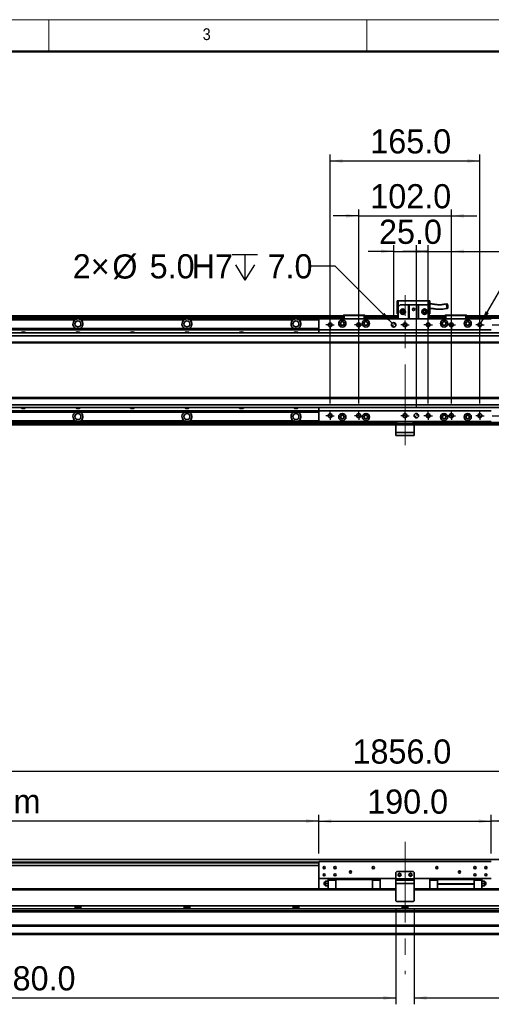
# Model space of a CAD drawing. Header units: millimetres. Extents: x 35 to 2905, y 35 to 2044.
# Tile 3 of 6: x 738 to 1257, y 960 to 2044. Entities that reach past the tile are written whole.
import ezdxf

# ---------------------------------------------------------------- set-up
doc = ezdxf.new("R2010")
doc.units = ezdxf.units.MM
doc.header["$LTSCALE"] = 7
doc.linetypes.add('CENTERX2', pattern=[20.32, 12.7, -2.54, 2.54, -2.54])
doc.layers.add('黑色实线', color=7, linetype='Continuous')
doc.styles.add('SLDTEXTSTYLE1', font='Gothic.ttf', dxfattribs={"width": 0.913})
doc.styles.add('SLDTEXTSTYLE8', font='txt')
doc.dimstyles.new('SLDDIMSTYLE0', dxfattribs={"dimtxt": 26.6, "dimasz": 14, "dimexe": 0, "dimexo": 0.0625, "dimgap": 6.65, "dimtad": 2, "dimdec": 1, "dimrnd": 1e-09, "dimzin": 4, "dimdsep": 46, "dimtxsty": 'SLDTEXTSTYLE8', "dimsah": 1, "dimcen": 0.09, "dimadec": 0, "dimazin": 1, "dimtfac": 1, "dimtdec": 1, "dimtmove": 0, "dimatfit": 0, "dimfxl": 0, "dimfrac": 2, "dimtolj": 1, "dimtzin": 12, "dimarcsym": 0})
doc.dimstyles.new('SLDDIMSTYLE1', dxfattribs={"dimtxt": 26.6, "dimasz": 14, "dimexe": 0, "dimexo": 0.0625, "dimgap": 6.65, "dimtad": 2, "dimdec": 1, "dimrnd": 1e-09, "dimzin": 12, "dimdsep": 46, "dimtxsty": 'SLDTEXTSTYLE8', "dimsah": 1, "dimcen": 0.09, "dimadec": 0, "dimazin": 3, "dimtfac": 1, "dimtdec": 1, "dimtmove": 0, "dimatfit": 0, "dimfxl": 0, "dimfrac": 2, "dimtolj": 1, "dimtzin": 12, "dimarcsym": 0})
doc.dimstyles.new('SLDDIMSTYLE3', dxfattribs={"dimtxt": 26.6, "dimasz": 14, "dimexe": 0, "dimexo": 0.0625, "dimgap": 6.65, "dimtad": 0, "dimtih": 1, "dimtoh": 1, "dimdec": 1, "dimrnd": 1e-09, "dimzin": 4, "dimdsep": 46, "dimtxsty": 'SLDTEXTSTYLE8', "dimsah": 1, "dimcen": 0, "dimadec": 0, "dimazin": 1, "dimtfac": 1, "dimtdec": 1, "dimtofl": 0, "dimtmove": 0, "dimatfit": 3, "dimfxl": 0, "dimfrac": 2, "dimtolj": 1, "dimtzin": 12, "dimarcsym": 0})
doc.dimstyles.new('SLDDIMSTYLE4', dxfattribs={"dimtxt": 26.6, "dimasz": 14, "dimexe": 0, "dimexo": 0.0625, "dimgap": 6.65, "dimtad": 0, "dimtih": 1, "dimtoh": 1, "dimdec": 1, "dimrnd": 1e-09, "dimzin": 12, "dimdsep": 46, "dimtxsty": 'SLDTEXTSTYLE8', "dimsah": 1, "dimcen": 0, "dimadec": 0, "dimazin": 3, "dimtfac": 1, "dimtdec": 1, "dimtofl": 0, "dimtmove": 0, "dimatfit": 3, "dimfxl": 0, "dimfrac": 2, "dimtolj": 1, "dimtzin": 12, "dimarcsym": 0})
doc.dimstyles.new('SLDDIMSTYLE5', dxfattribs={"dimtxt": 26.6, "dimasz": 14, "dimexe": 0, "dimexo": 0.0625, "dimgap": 6.65, "dimtad": 2, "dimdec": 1, "dimrnd": 1e-09, "dimzin": 4, "dimdsep": 46, "dimtxsty": 'SLDTEXTSTYLE8', "dimsah": 1, "dimcen": 0.09, "dimadec": 0, "dimazin": 1, "dimtfac": 1, "dimtdec": 1, "dimtofl": 0, "dimtmove": 0, "dimatfit": 3, "dimfxl": 0, "dimfrac": 2, "dimtolj": 1, "dimtzin": 12, "dimarcsym": 0})

# ---------------------------------------------------------------- blocks, each defined once
blk = doc.blocks.new('_D_7')
at = {"layer": '黑色实线'}
for p, q in [((2167.3, 1708.2), (2167.3, 1736.2)), ((1257.9, 1708.2), (2174.3, 1708.2)), ((2167.3, 1608.2), (2167.3, 1708.2)), ((1257.9, 1608.2), (2174.3, 1608.2)), ((2167.3, 1608.2), (2167.3, 1580.2))]:
    blk.add_line(p, q, dxfattribs=at)
for points in [[(2167.3, 1708.2), (2169.4, 1722.2), (2165.2, 1722.2)], [(2167.3, 1608.2), (2165.2, 1594.2), (2169.4, 1594.2)]]:
    blk.add_solid(points, dxfattribs=at)
at = {"layer": '黑色实线', "insert": (2132.4, 1619.3), "char_height": 26.6, "attachment_point": 1, "rotation": 90, "style": 'SLDTEXTSTYLE8'}
blk.add_mtext('100.0', dxfattribs=at)
blk = doc.blocks.new('SW_SYMBOL_HOLE_DEPTH')
at = {"layer": '黑色实线', "color": 0}
for p, q in [((0, 6125), (5600, 6125)), ((2800, 6125), (2800, 525)), ((700, 3885), (2800, 525)), ((4900, 3885), (2800, 525))]:
    blk.add_line(p, q, dxfattribs=at)
blk = doc.blocks.new('_D_8')
at = {"layer": '黑色实线'}
for p, q in [((1085, 1772.6), (1057, 1772.6)), ((1147.6, 1710), (1085, 1772.6))]:
    blk.add_line(p, q, dxfattribs=at)
blk.add_solid([(1147.6, 1710), (1139.2, 1721.4), (1136.2, 1718.4)], dxfattribs=at)
at = {"layer": '黑色实线', "xscale": 0.004985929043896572, "yscale": 0.004985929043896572, "zscale": 0.004985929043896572}
blk.add_blockref('SW_SYMBOL_HOLE_DEPTH', (971.7, 1754.9), dxfattribs=at)
at = {"layer": '黑色实线', "char_height": 26.6, "attachment_point": 1, "style": 'SLDTEXTSTYLE8'}
for s, insert in [('2×', (796.2, 1785.9)), ('%%c', (839.7, 1785.7)), ('5.0', (880.8, 1785.9)), ('H7', (927.1, 1785.9)), ('7.0', (1010.6, 1785.9))]:
    blk.add_mtext(s, dxfattribs=dict(at, insert=insert))
blk = doc.blocks.new('_D_9')
at = {"layer": '黑色实线'}
for p, q in [((1245.4, 1710), (1281.6, 1772.6)), ((1281.6, 1772.6), (1309.6, 1772.6))]:
    blk.add_line(p, q, dxfattribs=at)
blk.add_solid([(1245.4, 1710), (1254.2, 1721.1), (1250.6, 1723.2)], dxfattribs=at)
at = {"layer": '黑色实线', "xscale": 0.004985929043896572, "yscale": 0.004985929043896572, "zscale": 0.004985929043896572}
blk.add_blockref('SW_SYMBOL_HOLE_DEPTH', (1423.5, 1755), dxfattribs=at)
at = {"layer": '黑色实线', "char_height": 26.6, "attachment_point": 1, "style": 'SLDTEXTSTYLE8'}
for s, insert in [('10×M5', (1309.6, 1786)), ('10.0', (1462.5, 1786))]:
    blk.add_mtext(s, dxfattribs=dict(at, insert=insert))
blk = doc.blocks.new('_D_10')
at = {"layer": '黑色实线'}
for p, q in [((1149.4, 1789), (1121.4, 1789)), ((1149.4, 1717.1), (1149.4, 1796)), ((1149.4, 1789), (1174.4, 1789)), ((1174.4, 1617.1), (1174.4, 1796)), ((1174.4, 1789), (1202.4, 1789))]:
    blk.add_line(p, q, dxfattribs=at)
for points in [[(1149.4, 1789), (1135.4, 1791.1), (1135.4, 1786.9)], [(1174.4, 1789), (1188.4, 1786.9), (1188.4, 1791.1)]]:
    blk.add_solid(points, dxfattribs=at)
at = {"layer": '黑色实线', "insert": (1133.3, 1823.9), "char_height": 26.6, "attachment_point": 1, "style": 'SLDTEXTSTYLE8'}
blk.add_mtext('25.0', dxfattribs=at)
blk = doc.blocks.new('_D_11')
at = {"layer": '黑色实线'}
for p, q in [((1110.9, 1621.7), (1110.9, 1835.1)), ((1212.9, 1621.7), (1212.9, 1835.1)), ((1110.9, 1828.1), (1082.9, 1828.1)), ((1110.9, 1828.1), (1212.9, 1828.1)), ((1212.9, 1828.1), (1240.9, 1828.1))]:
    blk.add_line(p, q, dxfattribs=at)
for points in [[(1110.9, 1828.1), (1096.9, 1830.2), (1096.9, 1826)], [(1212.9, 1828.1), (1226.9, 1826), (1226.9, 1830.2)]]:
    blk.add_solid(points, dxfattribs=at)
at = {"layer": '黑色实线', "insert": (1123.7, 1863), "char_height": 26.6, "attachment_point": 1, "style": 'SLDTEXTSTYLE8'}
blk.add_mtext('102.0', dxfattribs=at)
blk = doc.blocks.new('_D_12')
at = {"layer": '黑色实线'}
for p, q in [((1079.4, 1621.7), (1079.4, 1895.5)), ((1079.4, 1888.5), (1244.4, 1888.5)), ((1244.4, 1621.7), (1244.4, 1895.5))]:
    blk.add_line(p, q, dxfattribs=at)
for points in [[(1079.4, 1888.5), (1093.4, 1886.4), (1093.4, 1890.6)], [(1244.4, 1888.5), (1230.4, 1890.6), (1230.4, 1886.4)]]:
    blk.add_solid(points, dxfattribs=at)
at = {"layer": '黑色实线', "insert": (1123.7, 1923.4), "char_height": 26.6, "attachment_point": 1, "style": 'SLDTEXTSTYLE8'}
blk.add_mtext('165.0', dxfattribs=at)
blk = doc.blocks.new('_D_13')
at = {"layer": '黑色实线'}
for p, q in [((1187.4, 1789), (1159.4, 1789)), ((1187.4, 1621.7), (1187.4, 1796)), ((1187.4, 1789), (1212.9, 1789)), ((1212.9, 1621.7), (1212.9, 1796)), ((1212.9, 1789), (1337.8, 1789))]:
    blk.add_line(p, q, dxfattribs=at)
for points in [[(1187.4, 1789), (1173.4, 1791.1), (1173.4, 1786.9)], [(1212.9, 1789), (1226.9, 1786.9), (1226.9, 1791.1)]]:
    blk.add_solid(points, dxfattribs=at)
at = {"layer": '黑色实线', "insert": (1272.2, 1823.9), "char_height": 26.6, "attachment_point": 1, "style": 'SLDTEXTSTYLE8'}
blk.add_mtext('25.5', dxfattribs=at)
blk = doc.blocks.new('SW_CENTERMARKSYMBOL_0')
at = {"layer": '黑色实线', "color": 0}
for p, q in [((-2.54, 0), (-4.64, 0)), ((0, 0), (-2.54, 0)), ((0, 2.54), (0, 4.64)), ((0, 0), (0, 2.54)), ((0, 0), (0, -2.54)), ((0, 0), (2.54, 0)), ((2.54, 0), (4.64, 0)), ((0, -2.54), (0, -4.64))]:
    blk.add_line(p, q, dxfattribs=at)
blk = doc.blocks.new('SW_CENTERMARKSYMBOL_1')
at = {"layer": '黑色实线', "color": 0}
for p, q in [((-2.54, 0), (-4.64, 0)), ((0, 0), (-2.54, 0)), ((0, 2.54), (0, 4.64)), ((0, 0), (0, 2.54)), ((0, 0), (0, -2.54)), ((0, 0), (2.54, 0)), ((2.54, 0), (4.64, 0)), ((0, -2.54), (0, -4.64))]:
    blk.add_line(p, q, dxfattribs=at)
blk = doc.blocks.new('SW_CENTERMARKSYMBOL_2')
at = {"layer": '黑色实线', "color": 0}
for p, q in [((-2.54, 0), (-4.64, 0)), ((0, 0), (-2.54, 0)), ((0, 2.54), (0, 4.64)), ((0, 0), (0, 2.54)), ((0, 0), (0, -2.54)), ((0, 0), (2.54, 0)), ((2.54, 0), (4.64, 0)), ((0, -2.54), (0, -4.64))]:
    blk.add_line(p, q, dxfattribs=at)
blk = doc.blocks.new('SW_CENTERMARKSYMBOL_3')
at = {"layer": '黑色实线', "color": 0}
for p, q in [((-2.54, 0), (-4.64, 0)), ((0, 0), (-2.54, 0)), ((0, 2.54), (0, 4.64)), ((0, 0), (0, 2.54)), ((0, 0), (0, -2.54)), ((0, 0), (2.54, 0)), ((2.54, 0), (4.64, 0)), ((0, -2.54), (0, -4.64))]:
    blk.add_line(p, q, dxfattribs=at)
blk = doc.blocks.new('SW_CENTERMARKSYMBOL_4')
at = {"layer": '黑色实线', "color": 0}
for p, q in [((-2.54, 0), (-4.64, 0)), ((0, 0), (-2.54, 0)), ((0, 2.54), (0, 4.64)), ((0, 0), (0, 2.54)), ((0, 0), (0, -2.54)), ((0, 0), (2.54, 0)), ((2.54, 0), (4.64, 0)), ((0, -2.54), (0, -4.64))]:
    blk.add_line(p, q, dxfattribs=at)
blk = doc.blocks.new('SW_CENTERMARKSYMBOL_5')
at = {"layer": '黑色实线', "color": 0}
for p, q in [((-2.54, 0), (-4.64, 0)), ((0, 0), (-2.54, 0)), ((0, 2.54), (0, 4.64)), ((0, 0), (0, 2.54)), ((0, 0), (0, -2.54)), ((0, 0), (2.54, 0)), ((2.54, 0), (4.64, 0)), ((0, -2.54), (0, -4.64))]:
    blk.add_line(p, q, dxfattribs=at)
blk = doc.blocks.new('SW_CENTERMARKSYMBOL_6')
at = {"layer": '黑色实线', "color": 0}
for p, q in [((-2.54, 0), (-4.64, 0)), ((0, 0), (-2.54, 0)), ((0, 2.54), (0, 4.64)), ((0, 0), (0, 2.54)), ((0, 0), (0, -2.54)), ((0, 0), (2.54, 0)), ((2.54, 0), (4.64, 0)), ((0, -2.54), (0, -4.64))]:
    blk.add_line(p, q, dxfattribs=at)
blk = doc.blocks.new('SW_CENTERMARKSYMBOL_7')
at = {"layer": '黑色实线', "color": 0}
for p, q in [((-2.54, 0), (-4.64, 0)), ((0, 0), (-2.54, 0)), ((0, 2.54), (0, 4.64)), ((0, 0), (0, 2.54)), ((0, 0), (0, -2.54)), ((0, 0), (2.54, 0)), ((2.54, 0), (4.64, 0)), ((0, -2.54), (0, -4.64))]:
    blk.add_line(p, q, dxfattribs=at)
blk = doc.blocks.new('SW_CENTERMARKSYMBOL_8')
at = {"layer": '黑色实线', "color": 0}
for p, q in [((-2.54, 0), (-4.64, 0)), ((0, 0), (-2.54, 0)), ((0, 2.54), (0, 4.64)), ((0, 0), (0, 2.54)), ((0, 0), (0, -2.54)), ((0, 0), (2.54, 0)), ((2.54, 0), (4.64, 0)), ((0, -2.54), (0, -4.64))]:
    blk.add_line(p, q, dxfattribs=at)
blk = doc.blocks.new('SW_CENTERMARKSYMBOL_9')
at = {"layer": '黑色实线', "color": 0}
for p, q in [((-2.54, 0), (-4.64, 0)), ((0, 0), (-2.54, 0)), ((0, 2.54), (0, 4.64)), ((0, 0), (0, 2.54)), ((0, 0), (0, -2.54)), ((0, 0), (2.54, 0)), ((2.54, 0), (4.64, 0)), ((0, -2.54), (0, -4.64))]:
    blk.add_line(p, q, dxfattribs=at)
blk = doc.blocks.new('SW_CENTERMARKSYMBOL_10')
at = {"layer": '黑色实线', "color": 0}
for p, q in [((-2.54, 0), (-4.64, 0)), ((0, 0), (-2.54, 0)), ((0, 2.54), (0, 4.64)), ((0, 0), (0, 2.54)), ((0, 0), (0, -2.54)), ((0, 0), (2.54, 0)), ((2.54, 0), (4.64, 0)), ((0, -2.54), (0, -4.64))]:
    blk.add_line(p, q, dxfattribs=at)
blk = doc.blocks.new('SW_CENTERMARKSYMBOL_11')
at = {"layer": '黑色实线', "color": 0}
for p, q in [((-2.54, 0), (-4.64, 0)), ((0, 0), (-2.54, 0)), ((0, 2.54), (0, 4.64)), ((0, 0), (0, 2.54)), ((0, 0), (0, -2.54)), ((0, 0), (2.54, 0)), ((2.54, 0), (4.64, 0)), ((0, -2.54), (0, -4.64))]:
    blk.add_line(p, q, dxfattribs=at)
blk = doc.blocks.new('SW_DOWELSYMBOL_0')
at = {"linetype": 'Continuous', "lineweight": 18}
h = blk.add_hatch(color=0, dxfattribs=at)
edge = h.paths.add_edge_path(flags=0)
edge.add_arc((0, 0), 2.5, 180, 270)
edge.add_line((0, -2.5), (0, 0))
edge.add_line((0, 0), (-2.5, 0))
h = blk.add_hatch(color=0, dxfattribs=at)
edge = h.paths.add_edge_path(flags=0)
edge.add_arc((0, 0), 2.5, 0, 90)
edge.add_line((0, 2.5), (0, 0))
edge.add_line((0, 0), (2.5, 0))
at = {"layer": '黑色实线', "color": 0}
blk.add_circle((0, 0), 2.5, dxfattribs=at)
blk = doc.blocks.new('SW_DOWELSYMBOL_1')
at = {"linetype": 'Continuous', "lineweight": 18}
h = blk.add_hatch(color=0, dxfattribs=at)
edge = h.paths.add_edge_path(flags=0)
edge.add_arc((0, 0), 2.5, 180, 270)
edge.add_line((0, -2.5), (0, 0))
edge.add_line((0, 0), (-2.5, 0))
h = blk.add_hatch(color=0, dxfattribs=at)
edge = h.paths.add_edge_path(flags=0)
edge.add_arc((0, 0), 2.5, 0, 90)
edge.add_line((0, 2.5), (0, 0))
edge.add_line((0, 0), (2.5, 0))
at = {"layer": '黑色实线', "color": 0}
blk.add_circle((0, 0), 2.5, dxfattribs=at)
blk = doc.blocks.new('_D_14')
at = {"layer": '黑色实线'}
for p, q in [((233.9, 1103.8), (233.9, 1224)), ((233.9, 1217), (2089.9, 1217)), ((2089.9, 1103.8), (2089.9, 1224))]:
    blk.add_line(p, q, dxfattribs=at)
for points in [[(233.9, 1217), (247.9, 1214.9), (247.9, 1219.1)], [(2089.9, 1217), (2075.9, 1219.1), (2075.9, 1214.9)]]:
    blk.add_solid(points, dxfattribs=at)
at = {"layer": '黑色实线', "insert": (1104.1, 1251.9), "char_height": 26.6, "attachment_point": 1, "style": 'SLDTEXTSTYLE8'}
blk.add_mtext('1856.0', dxfattribs=at)
blk = doc.blocks.new('_D_15')
at = {"layer": '黑色实线'}
for p, q in [((268.9, 1119.5), (268.9, 1169.1)), ((1066.9, 1162.1), (268.9, 1162.1)), ((1066.9, 1126.3), (1066.9, 1169.1))]:
    blk.add_line(p, q, dxfattribs=at)
for points in [[(268.9, 1162.1), (282.9, 1160), (282.9, 1164.2)], [(1066.9, 1162.1), (1052.9, 1164.2), (1052.9, 1160)]]:
    blk.add_solid(points, dxfattribs=at)
at = {"layer": '黑色实线', "char_height": 26.6, "attachment_point": 1, "style": 'SLDTEXTSTYLE8'}
for s, insert in [('798.0', (484.2, 1197)), ('=T/2+18mm', (568.9, 1197))]:
    blk.add_mtext(s, dxfattribs=dict(at, insert=insert))
blk = doc.blocks.new('_D_16')
at = {"layer": '黑色实线'}
for p, q in [((1256.9, 1126.3), (1256.9, 1169.1)), ((2054.9, 1162.1), (1256.9, 1162.1)), ((2054.9, 1119.5), (2054.9, 1169.1))]:
    blk.add_line(p, q, dxfattribs=at)
for points in [[(1256.9, 1162.1), (1270.9, 1160), (1270.9, 1164.2)], [(2054.9, 1162.1), (2040.9, 1164.2), (2040.9, 1160)]]:
    blk.add_solid(points, dxfattribs=at)
at = {"layer": '黑色实线', "char_height": 26.6, "attachment_point": 1, "style": 'SLDTEXTSTYLE8'}
for s, insert in [('798.0', (1491.2, 1197)), ('=T/2+18mm', (1576, 1197))]:
    blk.add_mtext(s, dxfattribs=dict(at, insert=insert))
blk = doc.blocks.new('_D_17')
at = {"layer": '黑色实线'}
for p, q in [((1066.9, 1126.3), (1066.9, 1168.9)), ((1066.9, 1161.9), (1256.9, 1161.9)), ((1256.9, 1126.3), (1256.9, 1168.9))]:
    blk.add_line(p, q, dxfattribs=at)
for points in [[(1066.9, 1161.9), (1080.9, 1159.8), (1080.9, 1164)], [(1256.9, 1161.9), (1242.9, 1164), (1242.9, 1159.8)]]:
    blk.add_solid(points, dxfattribs=at)
at = {"layer": '黑色实线', "insert": (1120.3, 1196.8), "char_height": 26.6, "attachment_point": 1, "style": 'SLDTEXTSTYLE8'}
blk.add_mtext('190.0', dxfattribs=at)
blk = doc.blocks.new('_D_18')
at = {"layer": '黑色实线'}
for p, q in [((1151.9, 1065.5), (1151.9, 960.4)), ((371.9, 1057.8), (371.9, 960.4)), ((371.9, 967.4), (1151.9, 967.4))]:
    blk.add_line(p, q, dxfattribs=at)
for points in [[(371.9, 967.4), (385.9, 965.3), (385.9, 969.5)], [(1151.9, 967.4), (1137.9, 969.5), (1137.9, 965.3)]]:
    blk.add_solid(points, dxfattribs=at)
at = {"layer": '黑色实线', "insert": (710.2, 1002.3), "char_height": 26.6, "attachment_point": 1, "style": 'SLDTEXTSTYLE8'}
blk.add_mtext('780.0', dxfattribs=at)
blk = doc.blocks.new('_D_19')
at = {"layer": '黑色实线'}
for p, q in [((1171.9, 1065.5), (1171.9, 960.4)), ((1951.9, 1057.8), (1951.9, 960.4)), ((1171.9, 967.4), (1951.9, 967.4))]:
    blk.add_line(p, q, dxfattribs=at)
for points in [[(1171.9, 967.4), (1185.9, 965.3), (1185.9, 969.5)], [(1951.9, 967.4), (1937.9, 969.5), (1937.9, 965.3)]]:
    blk.add_solid(points, dxfattribs=at)
at = {"layer": '黑色实线', "insert": (1471.4, 1002.3), "char_height": 26.6, "attachment_point": 1, "style": 'SLDTEXTSTYLE8'}
blk.add_mtext('780.0', dxfattribs=at)

msp = doc.modelspace()

# ---------------------------------------------------------------- linework, layer by layer
at = {"color": 7, "linetype": 'Continuous', "lineweight": 18}
for p, q in [((2905, 2044), (35, 2044)), ((770, 2044), (770, 2009)), ((1120, 2009), (1120, 2044)), ((70, 2009), (2870, 2009))]:
    msp.add_line(p, q, dxfattribs=at)
at = {"color": 7, "linetype": 'Continuous', "lineweight": 50}
msp.add_line((2870, 2009), (70, 2009), dxfattribs=at)
at = {"color": 7, "linetype": 'Continuous', "lineweight": 35}
for p, q in [((1153.38, 1734.51), (1154.38, 1734.51)), ((1153.38, 1734.51), (1153.38, 1720.11)), ((1154.38, 1728.11), (1154.38, 1734.51)), ((1154.38, 1734.51), (1188.38, 1734.51)), ((1188.38, 1734.51), (1189.38, 1734.51)), ((1188.38, 1734.51), (1188.38, 1728.11)), ((1189.38, 1720.11), (1189.38, 1734.51)), ((1156.38, 1730.11), (1154.38, 1728.11)), ((1154.38, 1728.11), (1154.38, 1714.71)), ((1156.38, 1730.11), (1165.88, 1730.11)), ((1165.88, 1714.71), (1165.88, 1730.11)), ((1165.88, 1730.11), (1166.38, 1730.11)), ((1166.38, 1730.11), (1166.38, 1714.71)), ((1176.38, 1730.11), (1166.38, 1730.11)), ((1176.38, 1714.71), (1176.38, 1730.11)), ((1176.38, 1730.11), (1176.88, 1730.11)), ((1176.88, 1730.11), (1176.88, 1714.71)), ((1176.88, 1730.11), (1186.38, 1730.11)), ((1188.38, 1728.11), (1186.38, 1730.11)), ((1188.38, 1728.11), (1188.38, 1714.71)), ((1093.88, 1718.21), (245.88, 1718.21)), ((1093.88, 1717.71), (245.88, 1717.71)), ((1093.88, 1715.7), (245.88, 1715.7)), ((331.88, 1718.01), (1093.88, 1718.01)), ((331.88, 1717.81), (1093.88, 1717.81)), ((798.71, 1713.7), (685.04, 1713.7)), ((918.71, 1713.7), (805.04, 1713.7)), ((1038.71, 1713.7), (925.04, 1713.7)), ((1256.88, 1714.71), (1066.88, 1714.71)), ((1066.88, 1714.71), (1066.88, 1702.71)), ((1093.88, 1718.41), (1094.18, 1718.71)), ((1094.88, 1718.41), (1093.88, 1718.41)), ((1093.88, 1714.71), (1093.88, 1718.41)), ((1094.18, 1718.71), (1095, 1718.71)), ((1094.88, 1718.41), (1095, 1718.71)), ((1094.88, 1718.41), (1094.88, 1714.71)), ((1116.88, 1718.41), (1094.88, 1718.41)), ((1095, 1718.71), (1116.75, 1718.71)), ((1116.75, 1718.71), (1117.58, 1718.71)), ((1116.88, 1718.41), (1116.75, 1718.71)), ((1116.88, 1714.71), (1116.88, 1718.41)), ((1117.88, 1718.41), (1116.88, 1718.41)), ((1117.58, 1718.71), (1117.88, 1718.41)), ((1117.88, 1718.41), (1117.88, 1714.71)), ((1154.38, 1718.21), (1117.88, 1718.21)), ((1117.88, 1718.01), (1154.38, 1718.01)), ((1117.88, 1717.81), (1154.38, 1717.81)), ((1154.38, 1717.71), (1117.88, 1717.71)), ((1154.38, 1715.7), (1117.88, 1715.7)), ((1153.38, 1720.11), (1154.38, 1720.11)), ((1188.38, 1720.11), (1189.38, 1720.11)), ((1205.88, 1718.21), (1188.38, 1718.21)), ((1188.38, 1718.01), (1205.88, 1718.01)), ((1188.38, 1717.81), (1205.88, 1717.81)), ((1205.88, 1717.71), (1188.38, 1717.71)), ((1205.88, 1715.7), (1188.38, 1715.7)), ((1205.88, 1718.41), (1206.18, 1718.71)), ((1205.88, 1714.71), (1205.88, 1718.41)), ((1206.88, 1718.41), (1205.88, 1718.41)), ((1206.18, 1718.71), (1207, 1718.71)), ((1206.88, 1718.41), (1207, 1718.71)), ((1228.88, 1718.41), (1206.88, 1718.41)), ((1206.88, 1718.41), (1206.88, 1714.71)), ((1207, 1718.71), (1228.75, 1718.71)), ((1228.88, 1718.41), (1228.75, 1718.71)), ((1228.75, 1718.71), (1229.58, 1718.71)), ((1229.88, 1718.41), (1228.88, 1718.41)), ((1228.88, 1714.71), (1228.88, 1718.41)), ((1229.58, 1718.71), (1229.88, 1718.41)), ((1229.88, 1718.41), (1229.88, 1714.71)), ((2077.88, 1718.21), (1229.88, 1718.21)), ((1229.88, 1718.01), (1991.88, 1718.01)), ((1229.88, 1717.81), (1991.88, 1717.81)), ((2077.88, 1717.71), (1229.88, 1717.71)), ((2077.88, 1715.7), (1229.88, 1715.7)), ((251.88, 1704.2), (1066.88, 1704.2)), ((251.88, 1703.91), (1066.88, 1703.91)), ((251.88, 1703.01), (1066.88, 1703.01)), ((251.88, 1702.72), (1066.88, 1702.72)), ((1256.88, 1702.71), (1066.88, 1702.71)), ((1066.88, 1702.71), (1066.88, 1699.21)), ((2057.38, 1699.21), (266.38, 1699.21)), ((2057.38, 1696.21), (266.38, 1696.21)), ((2057.38, 1689.21), (266.38, 1689.21)), ((266.38, 1688.21), (2057.38, 1688.21)), ((2057.38, 1628.21), (266.38, 1628.21)), ((2057.38, 1627.21), (266.38, 1627.21)), ((2057.38, 1620.21), (266.38, 1620.21)), ((2057.38, 1617.21), (266.38, 1617.21)), ((1066.88, 1617.21), (1066.88, 1613.71)), ((251.88, 1613.7), (1066.88, 1613.7)), ((251.88, 1613.41), (1066.88, 1613.41)), ((251.88, 1612.51), (1066.88, 1612.51)), ((251.88, 1612.21), (1066.88, 1612.21)), ((1256.88, 1613.71), (1066.88, 1613.71)), ((1066.88, 1613.71), (1066.88, 1601.71)), ((1151.88, 1600.71), (245.88, 1600.71)), ((1151.88, 1598.21), (245.88, 1598.21)), ((798.71, 1602.71), (685.04, 1602.71)), ((918.71, 1602.71), (805.04, 1602.71)), ((1038.71, 1602.71), (925.04, 1602.71)), ((1256.88, 1601.71), (1066.88, 1601.71)), ((1151.88, 1599.71), (1151.88, 1601.71)), ((1152.88, 1599.71), (1151.88, 1599.71)), ((1151.88, 1598.21), (1151.88, 1599.71)), ((1171.88, 1598.21), (1151.88, 1598.21)), ((1151.88, 1598.21), (1151.88, 1589.71)), ((1152.88, 1601.71), (1152.88, 1599.71)), ((1170.88, 1599.71), (1152.88, 1599.71)), ((1170.88, 1599.71), (1170.88, 1601.71)), ((1171.88, 1599.71), (1170.88, 1599.71)), ((1171.88, 1601.71), (1171.88, 1599.71)), ((2077.88, 1600.71), (1171.88, 1600.71)), ((1171.88, 1599.71), (1171.88, 1598.21)), ((1171.88, 1598.21), (1171.88, 1589.71)), ((2077.88, 1598.21), (1171.88, 1598.21)), ((1151.88, 1589.71), (1171.88, 1589.71)), ((1151.88, 1586.21), (1151.88, 1589.71)), ((1171.88, 1586.21), (1151.88, 1586.21)), ((1171.88, 1589.71), (1171.88, 1586.21)), ((2057.38, 1119.75), (266.38, 1119.75)), ((1256.88, 1117.4), (1066.88, 1117.4)), ((1066.88, 1117.4), (1066.88, 1098.9)), ((1066.88, 1113.25), (266.38, 1113.25)), ((1152.88, 1106.4), (1151.88, 1105.4)), ((1151.88, 1105.4), (1151.88, 1098.4)), ((1170.88, 1106.4), (1152.88, 1106.4)), ((1171.88, 1105.4), (1170.88, 1106.4)), ((1171.88, 1105.4), (1171.88, 1098.4)), ((1151.88, 1098.9), (1066.88, 1098.9)), ((1066.88, 1098.9), (1066.88, 1087.4)), ((1077.38, 1095.9), (1075.06, 1095.9)), ((1085.63, 1097.8), (1077.38, 1097.8)), ((1077.38, 1097.8), (1077.38, 1096.85)), ((1077.38, 1096.85), (1085.63, 1096.85)), ((1077.38, 1087.34), (1077.38, 1096.85)), ((1085.63, 1097.9), (1085.63, 1098.9)), ((1085.63, 1097.9), (1126.13, 1097.9)), ((1085.63, 1087.34), (1085.63, 1097.9)), ((1126.13, 1097.9), (1126.13, 1098.9)), ((1126.13, 1097.9), (1126.13, 1087.34)), ((1134.38, 1097.8), (1126.13, 1097.8)), ((1126.13, 1096.85), (1134.38, 1096.85)), ((1134.38, 1096.85), (1134.38, 1097.8)), ((1134.38, 1096.85), (1134.38, 1087.34)), ((1151.88, 1098.4), (1171.88, 1098.4)), ((1151.88, 1096.9), (1151.88, 1098.4)), ((1151.88, 1093.4), (1151.88, 1096.9)), ((1151.88, 1096.9), (1171.88, 1096.9)), ((1256.88, 1098.9), (1171.88, 1098.9)), ((1171.88, 1098.4), (1171.88, 1096.9)), ((1171.88, 1096.9), (1171.88, 1093.4)), ((1189.38, 1097.8), (1189.38, 1096.85)), ((1197.63, 1097.8), (1189.38, 1097.8)), ((1197.63, 1096.85), (1189.38, 1096.85)), ((1189.38, 1096.85), (1189.38, 1087.34)), ((1197.63, 1098.9), (1197.63, 1097.9)), ((1238.13, 1097.9), (1197.63, 1097.9)), ((1197.63, 1097.9), (1197.63, 1092.9)), ((1238.13, 1097.9), (1238.13, 1098.9)), ((1238.13, 1097.9), (1238.13, 1092.9)), ((1246.38, 1097.8), (1238.13, 1097.8)), ((1246.38, 1096.85), (1238.13, 1096.85)), ((1246.38, 1096.85), (1246.38, 1097.8)), ((1246.38, 1087.34), (1246.38, 1096.85)), ((1246.38, 1095.9), (1248.69, 1095.9)), ((1151.88, 1087.34), (245.88, 1087.34)), ((251.88, 1087.4), (1077.38, 1087.4)), ((1072.88, 1093.17), (1072.88, 1093.63)), ((1075.06, 1093.4), (1077.38, 1093.4)), ((1077.38, 1090.9), (1075.06, 1090.9)), ((1134.38, 1087.4), (1151.88, 1087.4)), ((1171.88, 1093.4), (1151.88, 1093.4)), ((1151.88, 1093.4), (1151.88, 1074.4)), ((1171.88, 1093.4), (1171.88, 1074.4)), ((1171.88, 1087.4), (1189.38, 1087.4)), ((2077.88, 1087.34), (1171.88, 1087.34)), ((1197.63, 1092.9), (1238.13, 1092.9)), ((1197.63, 1092.9), (1197.63, 1092.6)), ((1238.13, 1092.6), (1197.63, 1092.6)), ((1197.63, 1092.6), (1197.63, 1087.34)), ((1238.13, 1092.6), (1238.13, 1092.9)), ((1238.13, 1092.6), (1238.13, 1087.34)), ((1246.38, 1093.4), (1248.69, 1093.4)), ((1248.69, 1090.9), (1246.38, 1090.9)), ((1246.38, 1087.4), (2071.88, 1087.4)), ((1151.88, 1074.4), (1152.88, 1073.4)), ((1170.88, 1073.4), (1152.88, 1073.4)), ((1170.88, 1073.4), (1171.88, 1074.4)), ((1905.63, 1062.34), (418.12, 1062.34)), ((1904.88, 1068.8), (418.88, 1068.8)), ((1904.88, 1065.4), (418.88, 1065.4)), ((798.71, 1068.8), (798.71, 1065.4)), ((805.04, 1067.4), (798.71, 1067.4)), ((805.04, 1065.4), (805.04, 1068.8)), ((918.71, 1068.8), (918.71, 1065.4)), ((925.04, 1067.4), (918.71, 1067.4)), ((925.04, 1065.4), (925.04, 1068.8)), ((1038.71, 1068.8), (1038.71, 1065.4)), ((1045.04, 1067.4), (1038.71, 1067.4)), ((1045.04, 1065.4), (1045.04, 1068.8)), ((1158.71, 1068.8), (1158.71, 1065.4)), ((1165.04, 1067.4), (1158.71, 1067.4)), ((1165.04, 1065.4), (1165.04, 1068.8)), ((2077.88, 1047.34), (245.88, 1047.34)), ((2077.88, 1046.34), (245.88, 1046.34)), ((2077.88, 1038.4), (245.88, 1038.4)), ((2077.88, 1037.4), (245.88, 1037.4))]:
    msp.add_line(p, q, dxfattribs=at)
at = {"color": 8, "linetype": 'Continuous', "lineweight": 35}
for p, q in [((1093.88, 1717.21), (245.88, 1717.21)), ((1066.88, 1713.7), (1045.04, 1713.7)), ((1154.38, 1717.21), (1117.88, 1717.21)), ((1205.88, 1717.21), (1188.38, 1717.21)), ((2077.88, 1717.21), (1229.88, 1717.21)), ((1151.88, 1599.21), (245.88, 1599.21)), ((1066.88, 1602.71), (1045.04, 1602.71)), ((2077.88, 1599.21), (1171.88, 1599.21)), ((1066.88, 1116.75), (266.38, 1116.75)), ((1066.88, 1116.25), (266.38, 1116.25)), ((1151.88, 1086.34), (245.88, 1086.34)), ((2077.88, 1086.34), (1171.88, 1086.34)), ((1904.88, 1063.34), (418.88, 1063.34))]:
    msp.add_line(p, q, dxfattribs=at)
at = {"color": 7, "linetype": 'Continuous', "lineweight": 35}
for centre, radius in [((1159.38, 1722.61), 3), ((1159.38, 1722.61), 1.7), ((1159.38, 1722.61), 1.6), ((1171.38, 1725.11), 1.25), ((1183.38, 1722.61), 3), ((1183.38, 1722.61), 1.7), ((1183.38, 1722.61), 1.6), ((801.88, 1709.21), 3.3), ((921.88, 1709.21), 3.3), ((1041.88, 1709.21), 3.3), ((1092.88, 1709.71), 4), ((1118.88, 1709.71), 4), ((1204.88, 1709.71), 4), ((1230.88, 1709.71), 4), ((1079.38, 1708.21), 2.1), ((1092.88, 1709.71), 2.25), ((1092.88, 1709.71), 2), ((1110.88, 1708.21), 2.1), ((1118.88, 1709.71), 2.25), ((1118.88, 1709.71), 2), ((1149.38, 1708.21), 2.5), ((1161.88, 1708.21), 2.1), ((1187.38, 1708.21), 2.1), ((1204.88, 1709.71), 2.25), ((1204.88, 1709.71), 2), ((1212.88, 1708.21), 2.1), ((1230.88, 1709.71), 2.25), ((1230.88, 1709.71), 2), ((1244.38, 1708.21), 2.1), ((801.88, 1607.21), 3.3), ((921.88, 1607.21), 3.3), ((1041.88, 1607.21), 3.3), ((1079.38, 1608.21), 2.1), ((1092.88, 1606.71), 4), ((1092.88, 1606.71), 2.25), ((1092.88, 1606.71), 2), ((1110.88, 1608.21), 2.1), ((1118.88, 1606.71), 4), ((1118.88, 1606.71), 2.25), ((1118.88, 1606.71), 2), ((1161.88, 1608.21), 2.1), ((1174.38, 1608.21), 2.5), ((1187.38, 1608.21), 2.1), ((1204.88, 1606.71), 4), ((1204.88, 1606.71), 2.25), ((1204.88, 1606.71), 2), ((1212.88, 1608.21), 2.1), ((1230.88, 1606.71), 4), ((1230.88, 1606.71), 2.25), ((1230.88, 1606.71), 2), ((1244.38, 1608.21), 2.1), ((1072.88, 1110.9), 1.25), ((1084.88, 1110.9), 1.25), ((1101.88, 1105.9), 1.25), ((1126.88, 1110.9), 1.25), ((1196.88, 1110.9), 1.25), ((1221.88, 1105.9), 1.25), ((1238.88, 1110.9), 1.25), ((1250.88, 1110.9), 1.25), ((1072.88, 1102.9), 1.25), ((1084.88, 1102.9), 1.25), ((1155.88, 1102.9), 1.7), ((1155.88, 1102.9), 1.25), ((1167.88, 1102.9), 1.7), ((1167.88, 1102.9), 1.25), ((1238.88, 1102.9), 1.25), ((1250.88, 1102.9), 1.25)]:
    msp.add_circle(centre, radius, dxfattribs=at)
for centre, radius, start, end in [((801.88, 1709.21), 5.5, 125.18979, 245.50882), ((801.88, 1709.21), 5.5, 294.49118, 54.81021), ((921.88, 1709.21), 5.5, 125.18979, 245.50882), ((921.88, 1709.21), 5.5, 294.49118, 54.81021), ((1041.88, 1709.21), 5.5, 125.18979, 245.50882), ((1041.88, 1709.21), 5.5, 294.49118, 54.81021), ((741.88, 1696.7), 3.75, 41.91572, 138.08428), ((801.88, 1696.7), 3.75, 41.91572, 138.08428), ((861.88, 1696.7), 3.75, 41.91572, 138.08428), ((921.88, 1696.7), 3.75, 41.91572, 138.08428), ((981.88, 1696.7), 3.75, 41.91572, 138.08428), ((1041.88, 1696.7), 3.75, 41.91572, 138.08428), ((741.88, 1619.71), 3.75, 221.91572, 318.08428), ((801.88, 1619.71), 3.75, 221.91572, 318.08428), ((861.88, 1619.71), 3.75, 221.91572, 318.08428), ((921.88, 1619.71), 3.75, 221.91572, 318.08428), ((981.88, 1619.71), 3.75, 221.91572, 318.08428), ((1041.88, 1619.71), 3.75, 221.91572, 318.08428), ((801.88, 1607.21), 5.5, 114.49118, 234.81021), ((801.88, 1607.21), 5.5, 305.18979, 65.50882), ((921.88, 1607.21), 5.5, 114.49118, 234.81021), ((921.88, 1607.21), 5.5, 305.18979, 65.50882), ((1041.88, 1607.21), 5.5, 114.49118, 234.81021), ((1041.88, 1607.21), 5.5, 305.18979, 65.50882), ((1075.88, 1093.4), 3, 123.36668, 175.56913), ((1247.88, 1093.4), 3, 4.42207, 56.61739), ((1072.98, 1093.4), 0.25, 111.36458, 248.69453), ((1075.88, 1093.4), 3, 184.51433, 236.60291), ((1247.88, 1093.4), 3, 303.36445, 355.55829), ((1250.78, 1093.4), 0.25, 0, 68.66881), ((1250.78, 1093.4), 0.25, 291.36622, 0)]:
    msp.add_arc(centre, radius, start, end, dxfattribs=at)
for points, knots in [([(1159.16, 1721.48), (1159.03, 1721.5), (1158.78, 1721.54), (1158.44, 1721.77), (1158.18, 1722.09), (1158.03, 1722.49), (1158.02, 1722.93), (1158.15, 1723.37), (1158.41, 1723.74), (1158.65, 1723.9), (1158.77, 1723.98)], [0, 0, 0, 0, 0.115353, 0.2312493, 0.3517842, 0.4770087, 0.6065222, 0.7402378, 0.8783645, 1, 1, 1, 1]), ([(1159.38, 1721.46), (1159.38, 1721.46), (1159.5, 1721.46), (1159.74, 1721.5), (1160.05, 1721.66), (1160.31, 1721.91), (1160.48, 1722.22), (1160.54, 1722.56), (1160.5, 1722.92), (1160.36, 1723.24), (1160.12, 1723.51), (1159.82, 1723.69), (1159.48, 1723.77), (1159.12, 1723.75), (1158.79, 1723.62), (1158.52, 1723.4), (1158.32, 1723.11), (1158.22, 1722.77), (1158.22, 1722.42), (1158.33, 1722.08), (1158.54, 1721.79), (1158.82, 1721.57), (1159.05, 1721.51), (1159.16, 1721.48)], [0, 0, 0, 0, 0.0017237, 0.0516528, 0.1015598, 0.1514715, 0.201385, 0.2513021, 0.3012169, 0.3511279, 0.4010389, 0.450953, 0.5008828, 0.5507859, 0.6006975, 0.6506111, 0.7005249, 0.7504388, 0.8003494, 0.8502575, 0.9001752, 0.9500907, 1, 1, 1, 1]), ([(1159.98, 1723.98), (1160.11, 1723.89), (1160.38, 1723.71), (1160.64, 1723.28), (1160.75, 1722.81), (1160.69, 1722.34), (1160.48, 1721.93), (1160.15, 1721.64), (1159.83, 1721.51), (1159.64, 1721.49), (1159.59, 1721.48)], [0, 0, 0, 0, 0.1407823, 0.2880629, 0.4304359, 0.5679423, 0.7006028, 0.8284917, 0.9515897, 1, 1, 1, 1]), ([(1183.25, 1721.48), (1183.19, 1721.48), (1183, 1721.49), (1182.67, 1721.6), (1182.33, 1721.87), (1182.09, 1722.25), (1182, 1722.71), (1182.07, 1723.2), (1182.31, 1723.64), (1182.59, 1723.88), (1182.75, 1723.97), (1182.77, 1723.98)], [0, 0, 0, 0, 0.0488311, 0.1680103, 0.2918967, 0.4205246, 0.5539425, 0.6921528, 0.8349063, 0.9819034, 1, 1, 1, 1]), ([(1183.59, 1721.48), (1183.73, 1721.5), (1184.01, 1721.55), (1184.36, 1721.81), (1184.61, 1722.15), (1184.73, 1722.56), (1184.72, 1722.99), (1184.58, 1723.39), (1184.33, 1723.74), (1184.1, 1723.9), (1183.98, 1723.98)], [0, 0, 0, 0, 0.1248124, 0.2498433, 0.3748627, 0.4998556, 0.6248389, 0.7498146, 0.8748258, 1, 1, 1, 1]), ([(1208.12, 1731.26), (1207.07, 1731.1), (1205.25, 1730.81), (1202.87, 1730.44), (1201.06, 1730.29), (1199.48, 1730.26), (1197.71, 1730.34), (1195.85, 1730.56), (1193.96, 1730.85), (1192.44, 1731.07), (1191.02, 1731.21), (1190.07, 1731.26), (1189.52, 1731.24), (1189.38, 1731.23)], [0, 0, 0, 0, 0.1728192, 0.3012074, 0.3945056, 0.4621978, 0.550303, 0.6704374, 0.7542672, 0.8531356, 0.9124956, 0.9778911, 1, 1, 1, 1]), ([(1189.38, 1726.22), (1189.74, 1726.24), (1190.63, 1726.28), (1192, 1726.1), (1193.42, 1725.9), (1194.7, 1725.71), (1195.8, 1725.56), (1196.75, 1725.45), (1197.99, 1725.34), (1199.82, 1725.27), (1202.42, 1725.37), (1205.42, 1725.78), (1207.56, 1726.13), (1208.69, 1726.32)], [0, 0, 0, 0, 0.0561689, 0.1350525, 0.2093699, 0.2758296, 0.3326355, 0.3788426, 0.421677, 0.5224867, 0.6560384, 0.8185895, 1, 1, 1, 1]), ([(1207.74, 1730.1), (1207.76, 1730.35), (1207.81, 1730.85), (1207.99, 1731.25), (1208.22, 1731.29), (1208.45, 1731.01), (1208.66, 1730.5), (1208.85, 1729.81), (1208.99, 1729), (1209.07, 1728.16), (1209.07, 1727.38), (1209, 1726.76), (1208.86, 1726.37), (1208.66, 1726.28), (1208.46, 1726.39), (1208.27, 1726.73), (1208.1, 1727.26), (1207.95, 1728), (1207.84, 1728.74), (1207.76, 1729.29), (1207.73, 1729.55), (1207.72, 1729.63), (1207.72, 1729.65), (1207.72, 1729.73), (1207.72, 1729.88), (1207.73, 1730.02), (1207.74, 1730.1)], [0, 0, 0, 0, 0.064817, 0.1297795, 0.1897323, 0.2426172, 0.2944129, 0.3462431, 0.3987235, 0.4521994, 0.5066008, 0.561452, 0.6160509, 0.6697716, 0.7270692, 0.7653768, 0.8036905, 0.8589081, 0.9142284, 0.9495544, 0.9640005, 0.9648504, 0.9657585, 0.9687098, 0.9805278, 1, 1, 1, 1]), ([(805.04, 1713.7), (804.59, 1713.97), (803.64, 1714.53), (801.95, 1714.79), (800.21, 1714.57), (799.21, 1713.99), (798.71, 1713.7)], [0, 0, 0, 0, 0.2356941, 0.4864726, 0.7448509, 1, 1, 1, 1]), ([(925.04, 1713.7), (924.59, 1713.97), (923.64, 1714.53), (921.95, 1714.79), (920.21, 1714.57), (919.21, 1713.99), (918.71, 1713.7)], [0, 0, 0, 0, 0.2356941, 0.4864726, 0.7448509, 1, 1, 1, 1]), ([(1045.04, 1713.7), (1044.59, 1713.97), (1043.64, 1714.53), (1041.95, 1714.79), (1040.21, 1714.57), (1039.21, 1713.99), (1038.71, 1713.7)], [0, 0, 0, 0, 0.2356821, 0.4864732, 0.7448469, 1, 1, 1, 1]), ([(1183.16, 1721.48), (1183.03, 1721.52), (1182.79, 1721.59), (1182.51, 1721.83), (1182.35, 1722.08), (1182.25, 1722.34), (1182.22, 1722.55), (1182.23, 1722.68), (1182.23, 1722.71), (1182.23, 1722.72), (1182.23, 1722.72), (1182.23, 1722.72), (1182.23, 1722.72), (1182.23, 1722.72)], [0, 0, 0, 0, 0.2369287, 0.4417129, 0.6142388, 0.75451, 0.9380811, 0.9829667, 0.9897849, 0.9952034, 0.9975517, 0.9997681, 1, 1, 1, 1]), ([(1111.84, 1707.49), (1111.79, 1707.48), (1111.69, 1707.45), (1111.52, 1707.5), (1111.3, 1707.64), (1111.15, 1707.84), (1111.06, 1708.02), (1111.02, 1708.11), (1111.01, 1708.16), (1111, 1708.21), (1111.01, 1708.27), (1111.07, 1708.45), (1111.21, 1708.67), (1111.42, 1708.87), (1111.59, 1708.95), (1111.75, 1708.96), (1111.88, 1708.92), (1112.01, 1708.82), (1112.14, 1708.64), (1112.21, 1708.38), (1112.22, 1708.08), (1112.15, 1707.81), (1112.03, 1707.62), (1111.93, 1707.53), (1111.86, 1707.5), (1111.84, 1707.49)], [0, 0, 0, 0, 0.0356212, 0.0710373, 0.1281411, 0.2337461, 0.2650835, 0.2877732, 0.3004545, 0.3092056, 0.317989, 0.3411951, 0.4494499, 0.5178677, 0.5617645, 0.5956974, 0.629816, 0.66043, 0.7053174, 0.7706387, 0.8385015, 0.906304, 0.9506887, 0.9850444, 1, 1, 1, 1]), ([(1211.81, 1707.55), (1211.76, 1707.6), (1211.64, 1707.71), (1211.55, 1707.99), (1211.52, 1708.32), (1211.6, 1708.62), (1211.74, 1708.82), (1211.87, 1708.92), (1212, 1708.96), (1212.16, 1708.95), (1212.35, 1708.86), (1212.53, 1708.67), (1212.66, 1708.47), (1212.72, 1708.33), (1212.75, 1708.26), (1212.75, 1708.19), (1212.73, 1708.1), (1212.64, 1707.9), (1212.49, 1707.68), (1212.27, 1707.51), (1212.1, 1707.46), (1211.94, 1707.47), (1211.85, 1707.52), (1211.81, 1707.55), (1211.81, 1707.55)], [0, 0, 0, 0, 0.0470295, 0.1074111, 0.1877583, 0.2687231, 0.3098687, 0.3438567, 0.3780107, 0.4086339, 0.4557844, 0.5367396, 0.6101831, 0.6342435, 0.6585187, 0.6668739, 0.6779063, 0.7205784, 0.835786, 0.8837735, 0.9322365, 0.9637428, 0.9953261, 1, 1, 1, 1]), ([(798.71, 1602.71), (799.17, 1602.45), (800.11, 1601.89), (801.8, 1601.63), (803.54, 1601.85), (804.55, 1602.43), (805.04, 1602.71)], [0, 0, 0, 0, 0.2356941, 0.4864726, 0.7448509, 1, 1, 1, 1]), ([(918.71, 1602.71), (919.17, 1602.45), (920.11, 1601.89), (921.8, 1601.63), (923.54, 1601.85), (924.55, 1602.43), (925.04, 1602.71)], [0, 0, 0, 0, 0.2356941, 0.4864726, 0.7448509, 1, 1, 1, 1]), ([(1038.71, 1602.71), (1039.17, 1602.45), (1040.11, 1601.89), (1041.8, 1601.63), (1043.54, 1601.85), (1044.55, 1602.43), (1045.04, 1602.71)], [0, 0, 0, 0, 0.2356821, 0.4864732, 0.7448469, 1, 1, 1, 1]), ([(1075.06, 1095.9), (1074.9, 1095.9), (1074.6, 1095.9), (1074.32, 1095.9), (1074.19, 1095.9), (1074.22, 1095.9), (1074.23, 1095.9)], [0, 0, 0, 0, 0.3186063, 0.6372451, 0.9558964, 1, 1, 1, 1]), ([(1075.06, 1093.4), (1074.91, 1093.49), (1074.6, 1093.68), (1074.31, 1094.11), (1074.19, 1094.59), (1074.26, 1095.08), (1074.51, 1095.51), (1074.82, 1095.78), (1075.02, 1095.88), (1075.06, 1095.9)], [0, 0, 0, 0, 0.15969743, 0.31941113, 0.4791307, 0.63884799, 0.79855303, 0.95826405, 1, 1, 1, 1]), ([(1248.69, 1095.9), (1248.85, 1095.81), (1249.15, 1095.62), (1249.44, 1095.19), (1249.56, 1094.72), (1249.49, 1094.23), (1249.24, 1093.79), (1248.93, 1093.53), (1248.73, 1093.42), (1248.69, 1093.4)], [0, 0, 0, 0, 0.1597158, 0.3194206, 0.4791321, 0.6388422, 0.7985383, 0.9582657, 1, 1, 1, 1]), ([(1249.52, 1095.9), (1249.51, 1095.9), (1249.49, 1095.9), (1249.24, 1095.9), (1248.93, 1095.9), (1248.73, 1095.9), (1248.69, 1095.9)], [0, 0, 0, 0, 0.275931, 0.5960993, 0.9163296, 1, 1, 1, 1]), ([(1075.06, 1090.9), (1074.91, 1090.99), (1074.6, 1091.18), (1074.31, 1091.61), (1074.19, 1092.09), (1074.26, 1092.58), (1074.51, 1093.01), (1074.82, 1093.28), (1075.02, 1093.38), (1075.06, 1093.4)], [0, 0, 0, 0, 0.15969752, 0.31941053, 0.4791302, 0.6388485, 0.79855328, 0.95826403, 1, 1, 1, 1]), ([(1074.23, 1090.9), (1074.24, 1090.9), (1074.26, 1090.9), (1074.51, 1090.9), (1074.82, 1090.9), (1075.02, 1090.9), (1075.06, 1090.9)], [0, 0, 0, 0, 0.2763183, 0.5963369, 0.9163698, 1, 1, 1, 1]), ([(1248.69, 1093.4), (1248.85, 1093.31), (1249.15, 1093.12), (1249.44, 1092.69), (1249.56, 1092.22), (1249.49, 1091.73), (1249.24, 1091.29), (1248.93, 1091.03), (1248.73, 1090.92), (1248.69, 1090.9)], [0, 0, 0, 0, 0.1597159, 0.3194207, 0.4791323, 0.6388424, 0.798539, 0.9582662, 1, 1, 1, 1]), ([(1248.69, 1090.9), (1248.85, 1090.9), (1249.15, 1090.9), (1249.43, 1090.9), (1249.56, 1090.9), (1249.53, 1090.9), (1249.52, 1090.9)], [0, 0, 0, 0, 0.3188165, 0.6376094, 0.9564187, 1, 1, 1, 1]), ([(1250.87, 1093.17), (1250.87, 1093.17), (1250.87, 1093.18), (1250.87, 1093.22), (1250.87, 1093.28), (1250.87, 1093.35), (1250.87, 1093.43), (1250.87, 1093.51), (1250.87, 1093.57), (1250.87, 1093.62), (1250.87, 1093.63), (1250.87, 1093.63), (1250.87, 1093.63)], [0, 0, 0, 0, 0.1074293, 0.2148619, 0.3222914, 0.4297218, 0.5371516, 0.6445867, 0.7520163, 0.8594452, 0.9668742, 1, 1, 1, 1])]:
    msp.add_open_spline(points, degree=3, knots=knots, dxfattribs=at)
at = {"layer": '黑色实线', "linetype": 'CENTERX2', "lineweight": 18}
for p, q in [((1161.88, 1575.76), (1161.88, 1740.66)), ((1161.88, 1139.35), (1161.88, 993.75))]:
    msp.add_line(p, q, dxfattribs=at)

# ---------------------------------------------------------------- block references
at = {"layer": '黑色实线'}
for name, p in [('SW_CENTERMARKSYMBOL_5', (1079.38, 1708.21)), ('SW_CENTERMARKSYMBOL_6', (1110.88, 1708.21)), ('SW_CENTERMARKSYMBOL_9', (1161.88, 1708.21)), ('SW_CENTERMARKSYMBOL_7', (1187.38, 1708.21)), ('SW_CENTERMARKSYMBOL_8', (1212.88, 1708.21)), ('SW_CENTERMARKSYMBOL_10', (1244.38, 1708.21)), ('SW_DOWELSYMBOL_1', (1149.38, 1708.21)), ('SW_CENTERMARKSYMBOL_0', (1079.38, 1608.21)), ('SW_CENTERMARKSYMBOL_1', (1110.88, 1608.21)), ('SW_CENTERMARKSYMBOL_2', (1161.88, 1608.21)), ('SW_DOWELSYMBOL_0', (1174.38, 1608.21)), ('SW_CENTERMARKSYMBOL_3', (1187.38, 1608.21)), ('SW_CENTERMARKSYMBOL_4', (1212.88, 1608.21)), ('SW_CENTERMARKSYMBOL_11', (1244.38, 1608.21))]:
    msp.add_blockref(name, p, dxfattribs=at)

# ---------------------------------------------------------------- texts
at = {"color": 7, "linetype": 'Continuous', "lineweight": 0, "insert": (939.17, 2034.52), "char_height": 12.96, "attachment_point": 1, "style": 'SLDTEXTSTYLE1'}
msp.add_mtext('3', dxfattribs=at)

# ---------------------------------------------------------------- dimensions: what is measured, and where the dimension line sits
at = {"layer": '黑色实线'}
for base, p1, p2, dimstyle, picture, middle in [((1244.38, 1888.51), (1079.38, 1612.85), (1244.38, 1612.85), 'SLDDIMSTYLE5', '_D_12', (1166.03, 1888.51)), ((1212.88, 1828.1), (1110.88, 1612.85), (1212.88, 1612.85), 'SLDDIMSTYLE0', '_D_11', (1166.03, 1828.1)), ((1174.38, 1788.98), (1149.38, 1708.21), (1174.38, 1608.21), 'SLDDIMSTYLE0', '_D_10', (1166.03, 1788.98)), ((1212.88, 1788.98), (1187.38, 1612.85), (1212.88, 1612.85), 'SLDDIMSTYLE1', '_D_13', (1304.98, 1788.98)), ((2089.88, 1217.02), (233.88, 1094.9), (2089.88, 1094.9), 'SLDDIMSTYLE5', '_D_14', (1156.12, 1217.02)), ((1256.88, 1161.92), (1066.88, 1117.4), (1256.88, 1117.4), 'SLDDIMSTYLE5', '_D_17', (1162.63, 1161.92)), ((1151.88, 967.4), (371.88, 1066.7), (1151.88, 1074.4), 'SLDDIMSTYLE5', '_D_18', (752.61, 967.4)), ((1951.88, 967.4), (1171.88, 1074.4), (1951.88, 1066.7), 'SLDDIMSTYLE5', '_D_19', (1513.78, 967.4))]:
    dim = msp.add_linear_dim(base=base, p1=p1, p2=p2, dimstyle=dimstyle, dxfattribs=at)
    dim.commit()
    dim.dimension.update_dxf_attribs({"geometry": picture, "text_midpoint": middle, "dimtype": 160})
dim = msp.add_diameter_dim_2p(p1=(1151.14, 1706.44), p2=(1147.61, 1709.98), text='2×<>H7{\\fGDT;x}7.0', dimstyle='SLDDIMSTYLE3', dxfattribs=at)
dim.commit()
dim.dimension.update_dxf_attribs({"geometry": '_D_8', "text_midpoint": (926.58, 1772.62), "dimtype": 163})
dim = msp.add_diameter_dim_2p(p1=(1243.33, 1706.39), p2=(1245.43, 1710.03), text='10×M5{\\fGDT;x}10.0', dimstyle='SLDDIMSTYLE4', override={"dimpost": '<>'}, dxfattribs=at)
dim.commit()
dim.dimension.update_dxf_attribs({"geometry": '_D_9', "text_midpoint": (1418.79, 1772.62), "dimtype": 163})
dim = msp.add_linear_dim(base=(2167.35, 1708.21), p1=(1249.02, 1608.21), p2=(1249.02, 1708.21), angle=90, dimstyle='SLDDIMSTYLE0', dxfattribs=at)
dim.commit()
dim.dimension.update_dxf_attribs({"geometry": '_D_7', "text_midpoint": (2167.35, 1661.65), "dimtype": 160})
for base, p1, p2, picture, middle in [((268.88, 1162.14), (1066.88, 1117.4), (268.88, 1110.6), '_D_15', (626.79, 1162.14)), ((1256.88, 1162.14), (2054.88, 1110.6), (1256.88, 1117.4), '_D_16', (1633.81, 1162.14))]:
    dim = msp.add_linear_dim(base=base, p1=p1, p2=p2, text='<>=T/2+18mm', dimstyle='SLDDIMSTYLE5', dxfattribs=at)
    dim.commit()
    dim.dimension.update_dxf_attribs({"geometry": picture, "text_midpoint": middle, "dimtype": 160})

doc.saveas('drawing.dxf')
